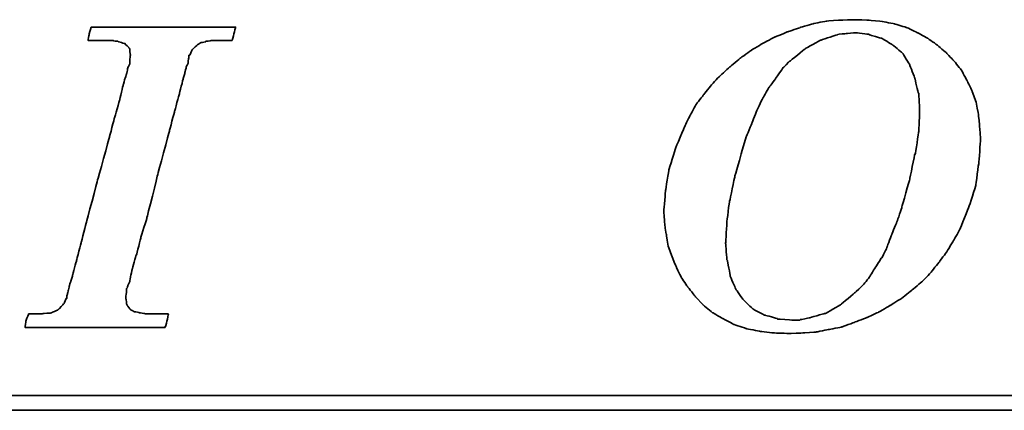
# Model space of a CAD drawing. Header units: millimetres. Extents: x -2 to 369, y 48 to 267.
# Tile 34 of 53: x 278.77 to 288.9, y 179.64 to 183.66. Entities that reach past the tile are written whole.
import ezdxf

# ---------------------------------------------------------------- set-up
doc = ezdxf.new("R2010")
doc.units = ezdxf.units.MM
doc.header["$LTSCALE"] = 0.5
doc.layers.add('DIM', color=4, linetype='CONTINUOUS')
doc.layers.add('layer 1', color=7, linetype='CONTINUOUS')

# ---------------------------------------------------------------- blocks, each defined once
blk = doc.blocks.new('TBI MOTION logo(完整正式版)')
at = {"layer": 'layer 1', "color": 22, "lineweight": 35}
for points, knots in [([(-11.34375, -6.98375), (-11.34375, -6.98375), (-10.91375, -7.43875), (-10.91375, -7.43875), (-10.91375, -7.43875), (-10.91375, -7.43875), (-10.38625, -7.87125), (-10.38625, -7.87125), (-10.38625, -7.87125), (-10.38625, -7.87125), (-9.81125, -8.20375), (-9.81125, -8.20375), (-9.81125, -8.20375), (-9.81125, -8.20375), (-9.21125, -8.51875), (-9.21125, -8.51875), (-9.21125, -8.51875), (-9.21125, -8.51875), (-8.51625, -8.75875), (-8.51625, -8.75875), (-8.51625, -8.75875), (-8.51625, -8.75875), (-7.77125, -8.90375), (-7.77125, -8.90375), (-7.77125, -8.90375), (-7.77125, -8.90375), (-6.97875, -8.99875), (-6.97875, -8.99875), (-6.97875, -8.99875), (-6.97875, -8.99875), (-6.14125, -9.02375), (-6.14125, -9.02375), (-6.14125, -9.02375), (-6.14125, -9.02375), (-5.37125, -8.99875), (-5.37125, -8.99875), (-5.37125, -8.99875), (-5.37125, -8.99875), (-4.65375, -8.94875), (-4.65375, -8.94875), (-4.65375, -8.94875), (-4.65375, -8.94875), (-3.93375, -8.80625), (-3.93375, -8.80625), (-3.93375, -8.80625), (-3.93375, -8.80625), (-3.21375, -8.66375), (-3.21375, -8.66375), (-3.21375, -8.66375), (-3.21375, -8.66375), (-2.49375, -8.39875), (-2.49375, -8.39875), (-2.49375, -8.39875), (-2.49375, -8.39875), (-1.79875, -8.13375), (-1.79875, -8.13375), (-1.79875, -8.13375), (-1.79875, -8.13375), (-1.17375, -7.84375), (-1.17375, -7.84375), (-1.17375, -7.84375), (-1.17375, -7.84375), (-0.52375, -7.46375), (-0.52375, -7.46375), (-0.52375, -7.46375), (-0.52375, -7.46375), (0.10124, -7.07875), (0.10124, -7.07875), (0.10124, -7.07875), (0.10124, -7.07875), (0.67625, -6.62375), (0.67625, -6.62375), (0.67625, -6.62375), (0.67625, -6.62375), (1.24874, -6.14375), (1.24874, -6.14375), (1.24874, -6.14375), (1.24874, -6.14375), (1.72874, -5.64125), (1.72874, -5.64125), (1.72874, -5.64125), (1.72874, -5.64125), (2.18624, -5.06375), (2.18624, -5.06375), (2.18624, -5.06375), (2.18624, -5.06375), (2.61625, -4.48874), (2.61625, -4.48874), (2.61625, -4.48874), (2.61625, -4.48874), (3.00125, -3.83874), (3.00125, -3.83874), (3.00125, -3.83874), (3.00125, -3.83874), (3.36124, -3.21374), (3.36124, -3.21374), (3.36124, -3.21374), (3.36124, -3.21374), (3.84374, -1.99125), (3.84374, -1.99125), (3.84374, -1.99125), (3.84374, -1.99125), (4.22625, -0.81875), (4.22625, -0.81875), (4.22625, -0.81875), (4.22625, -0.81875), (4.39125, 0.45624), (4.39125, 0.45624), (4.39125, 0.45624), (4.39125, 0.45624), (4.48874, 1.70124), (4.48874, 1.70124), (4.48874, 1.70124), (4.48874, 1.70124), (4.43874, 2.44625), (4.43874, 2.44625), (4.43874, 2.44625), (4.43874, 2.44625), (4.36874, 3.14125), (4.36874, 3.14125), (4.36874, 3.14125), (4.36874, 3.14125), (4.25125, 3.81125), (4.25125, 3.81125), (4.25125, 3.81125), (4.25125, 3.81125), (4.03124, 4.41125), (4.03124, 4.41125), (4.03124, 4.41125), (4.03124, 4.41125), (3.74374, 5.01125), (3.74374, 5.01125), (3.74374, 5.01125), (3.74374, 5.01125), (3.43124, 5.58875), (3.43124, 5.58875), (3.43124, 5.58875), (3.43124, 5.58875), (3.02625, 6.09125), (3.02625, 6.09125), (3.02625, 6.09125), (3.02625, 6.09125), (2.59374, 6.54875), (2.59374, 6.54875), (2.59374, 6.54875), (2.59374, 6.54875), (2.09124, 6.98125), (2.09124, 6.98125), (2.09124, 6.98125), (2.09124, 6.98125), (1.56124, 7.36625), (1.56124, 7.36625), (1.56124, 7.36625), (1.56124, 7.36625), (0.98624, 7.67625), (0.98624, 7.67625), (0.98624, 7.67625), (0.98624, 7.67625), (0.38624, 7.96375), (0.38624, 7.96375), (0.38624, 7.96375), (0.38624, 7.96375), (-0.25875, 8.15625), (-0.25875, 8.15625), (-0.25875, 8.15625), (-0.25875, 8.15625), (-0.98125, 8.30125), (-0.98125, 8.30125), (-0.98125, 8.30125), (-0.98125, 8.30125), (-1.70124, 8.37125), (-1.70124, 8.37125), (-1.70124, 8.37125), (-1.70124, 8.37125), (-2.49375, 8.39624), (-2.49375, 8.39624), (-2.49375, 8.39624), (-2.49375, 8.39624), (-3.28625, 8.37125), (-3.28625, 8.37125), (-3.28625, 8.37125), (-3.28625, 8.37125), (-4.05125, 8.32125), (-4.05125, 8.32125), (-4.05125, 8.32125), (-4.05125, 8.32125), (-4.77375, 8.18125), (-4.77375, 8.18125), (-4.77375, 8.18125), (-4.77375, 8.18125), (-5.51625, 7.96375), (-5.51625, 7.96375), (-5.51625, 7.96375), (-5.51625, 7.96375), (-6.21125, 7.72625), (-6.21125, 7.72625), (-6.21125, 7.72625), (-6.21125, 7.72625), (-6.92875, 7.43625), (-6.92875, 7.43625), (-6.92875, 7.43625), (-6.92875, 7.43625), (-7.57875, 7.10125), (-7.57875, 7.10125), (-7.57875, 7.10125), (-7.57875, 7.10125), (-8.24875, 6.69125), (-8.24875, 6.69125), (-8.24875, 6.69125), (-8.24875, 6.69125), (-8.84875, 6.26125), (-8.84875, 6.26125), (-8.84875, 6.26125), (-8.84875, 6.26125), (-9.42625, 5.78125), (-9.42625, 5.78125), (-9.42625, 5.78125), (-9.42625, 5.78125), (-9.95375, 5.30125), (-9.95375, 5.30125), (-9.95375, 5.30125), (-9.95375, 5.30125), (-10.43375, 4.79624), (-10.43375, 4.79624), (-10.43375, 4.79624), (-10.43375, 4.79624), (-10.88875, 4.22125), (-10.88875, 4.22125), (-10.88875, 4.22125), (-10.88875, 4.22125), (-11.29875, 3.69375), (-11.29875, 3.69375), (-11.29875, 3.69375), (-11.29875, 3.69375), (-11.63375, 3.09125), (-11.63375, 3.09125), (-11.63375, 3.09125), (-11.63375, 3.09125), (-11.91875, 2.49625), (-11.91875, 2.49625), (-11.91875, 2.49625), (-11.91875, 2.49625), (-12.44875, 1.24625), (-12.44875, 1.24625), (-12.44875, 1.24625), (-12.44875, 1.24625), (-12.80875, 0.06874), (-12.80875, 0.06874), (-12.80875, 0.06874), (-12.80875, 0.06874), (-12.99875, -1.07875), (-12.99875, -1.07875), (-12.99875, -1.07875), (-12.99875, -1.07875), (-13.09375, -2.18375), (-13.09375, -2.18375), (-13.09375, -2.18375), (-13.09375, -2.18375), (-13.04875, -2.85375), (-13.04875, -2.85375), (-13.04875, -2.85375), (-13.04875, -2.85375), (-12.97375, -3.50375), (-12.97375, -3.50375), (-12.97375, -3.50375), (-12.97375, -3.50375), (-12.95375, -3.50375), (-12.95375, -3.50375), (-12.95375, -3.50375), (-12.95375, -3.50375), (-12.85375, -4.17375), (-12.85375, -4.17375), (-12.85375, -4.17375), (-12.85375, -4.17375), (-12.63875, -4.77624), (-12.63875, -4.77624), (-12.63875, -4.77624), (-12.63875, -4.77624), (-12.39875, -5.35125), (-12.39875, -5.35125), (-12.39875, -5.35125), (-12.39875, -5.35125), (-12.11375, -5.92875), (-12.11375, -5.92875), (-12.11375, -5.92875), (-12.11375, -5.92875), (-11.75375, -6.45375), (-11.75375, -6.45375), (-11.75375, -6.45375), (-11.75375, -6.45375), (-11.34375, -6.98375), (-11.34375, -6.98375)], [0, 0, 0, 0, 0.01369863, 0.01369863, 0.01369863, 0.01369864, 0.02739726, 0.02739726, 0.02739726, 0.02739727, 0.04109589, 0.04109589, 0.04109589, 0.0410959, 0.05479452, 0.05479452, 0.05479452, 0.05479453, 0.06849315, 0.06849315, 0.06849315, 0.06849316, 0.08219178, 0.08219178, 0.08219178, 0.08219179, 0.09589041, 0.09589041, 0.09589041, 0.09589042, 0.10958904, 0.10958904, 0.10958904, 0.10958905, 0.12328767, 0.12328767, 0.12328767, 0.12328768, 0.1369863, 0.1369863, 0.1369863, 0.13698631, 0.15068493, 0.15068493, 0.15068493, 0.15068494, 0.16438356, 0.16438356, 0.16438356, 0.16438357, 0.17808219, 0.17808219, 0.17808219, 0.1780822, 0.19178082, 0.19178082, 0.19178082, 0.19178083, 0.20547945, 0.20547945, 0.20547945, 0.20547946, 0.21917808, 0.21917808, 0.21917808, 0.21917809, 0.23287671, 0.23287671, 0.23287671, 0.23287672, 0.24657534, 0.24657534, 0.24657534, 0.24657535, 0.26027397, 0.26027397, 0.26027397, 0.26027398, 0.2739726, 0.2739726, 0.2739726, 0.27397261, 0.28767123, 0.28767123, 0.28767123, 0.28767124, 0.30136986, 0.30136986, 0.30136986, 0.30136987, 0.31506849, 0.31506849, 0.31506849, 0.3150685, 0.32876712, 0.32876712, 0.32876712, 0.32876713, 0.34246575, 0.34246575, 0.34246575, 0.34246576, 0.35616438, 0.35616438, 0.35616438, 0.35616439, 0.36986301, 0.36986301, 0.36986301, 0.36986302, 0.38356164, 0.38356164, 0.38356164, 0.38356165, 0.39726027, 0.39726027, 0.39726027, 0.39726028, 0.4109589, 0.4109589, 0.4109589, 0.41095891, 0.42465753, 0.42465753, 0.42465753, 0.42465754, 0.43835616, 0.43835616, 0.43835616, 0.43835617, 0.45205479, 0.45205479, 0.45205479, 0.4520548, 0.46575342, 0.46575342, 0.46575342, 0.46575343, 0.47945205, 0.47945205, 0.47945205, 0.47945206, 0.49315068, 0.49315068, 0.49315068, 0.49315069, 0.50684932, 0.50684932, 0.50684932, 0.50684933, 0.52054795, 0.52054795, 0.52054795, 0.52054796, 0.53424658, 0.53424658, 0.53424658, 0.53424659, 0.54794521, 0.54794521, 0.54794521, 0.54794522, 0.56164384, 0.56164384, 0.56164384, 0.56164385, 0.57534247, 0.57534247, 0.57534247, 0.57534248, 0.5890411, 0.5890411, 0.5890411, 0.58904111, 0.60273973, 0.60273973, 0.60273973, 0.60273974, 0.61643836, 0.61643836, 0.61643836, 0.61643837, 0.63013699, 0.63013699, 0.63013699, 0.630137, 0.64383562, 0.64383562, 0.64383562, 0.64383563, 0.65753425, 0.65753425, 0.65753425, 0.65753426, 0.67123288, 0.67123288, 0.67123288, 0.67123289, 0.68493151, 0.68493151, 0.68493151, 0.68493152, 0.69863014, 0.69863014, 0.69863014, 0.69863015, 0.71232877, 0.71232877, 0.71232877, 0.71232878, 0.7260274, 0.7260274, 0.7260274, 0.72602741, 0.73972603, 0.73972603, 0.73972603, 0.73972604, 0.75342466, 0.75342466, 0.75342466, 0.75342467, 0.76712329, 0.76712329, 0.76712329, 0.7671233, 0.78082192, 0.78082192, 0.78082192, 0.78082193, 0.79452055, 0.79452055, 0.79452055, 0.79452056, 0.80821918, 0.80821918, 0.80821918, 0.80821919, 0.82191781, 0.82191781, 0.82191781, 0.82191782, 0.83561644, 0.83561644, 0.83561644, 0.83561645, 0.84931507, 0.84931507, 0.84931507, 0.84931508, 0.8630137, 0.8630137, 0.8630137, 0.86301371, 0.87671233, 0.87671233, 0.87671233, 0.87671234, 0.89041096, 0.89041096, 0.89041096, 0.89041097, 0.90410959, 0.90410959, 0.90410959, 0.9041096, 0.91780822, 0.91780822, 0.91780822, 0.91780823, 0.93150685, 0.93150685, 0.93150685, 0.93150686, 0.94520548, 0.94520548, 0.94520548, 0.94520549, 0.95890411, 0.95890411, 0.95890411, 0.95890412, 0.97260274, 0.97260274, 0.97260274, 0.97260275, 0.98630137, 0.98630137, 0.98630137, 0.98630138, 1, 1, 1, 1]), ([(-40.59125, -7.94375), (-40.59125, -7.94375), (-40.97375, -7.94375), (-40.97375, -7.94375), (-40.97375, -7.94375), (-40.97375, -7.94375), (-41.38125, -7.94375), (-41.38125, -7.94375), (-41.38125, -7.94375), (-41.38125, -7.94375), (-41.54875, -7.94375), (-41.54875, -7.94375), (-41.54875, -7.94375), (-41.54875, -7.94375), (-41.59875, -7.94375), (-41.59875, -7.94375), (-41.59875, -7.94375), (-41.59875, -7.94375), (-41.88375, -7.94375), (-41.88375, -7.94375), (-41.88375, -7.94375), (-41.88375, -7.94375), (-41.90875, -7.91875), (-41.90875, -7.91875), (-41.90875, -7.91875), (-41.90875, -7.91875), (-42.19875, -7.87125), (-42.19875, -7.87125), (-42.19875, -7.87125), (-42.19875, -7.87125), (-42.43875, -7.82375), (-42.43875, -7.82375), (-42.43875, -7.82375), (-42.43875, -7.82375), (-42.45875, -7.82375), (-42.45875, -7.82375), (-42.45875, -7.82375), (-42.45875, -7.82375), (-42.48625, -7.82375), (-42.48625, -7.82375), (-42.48625, -7.82375), (-42.48625, -7.82375), (-42.67625, -7.72375), (-42.67625, -7.72375), (-42.67625, -7.72375), (-42.67625, -7.72375), (-42.70125, -7.70375), (-42.70125, -7.70375), (-42.70125, -7.70375), (-42.70125, -7.70375), (-42.72375, -7.67875), (-42.72375, -7.67875), (-42.72375, -7.67875), (-42.72375, -7.67875), (-42.86875, -7.48875), (-42.86875, -7.48875), (-42.86875, -7.48875), (-42.86875, -7.48875), (-42.89375, -7.43875), (-42.89375, -7.43875), (-42.89375, -7.43875), (-42.89375, -7.43875), (-42.91875, -7.38875), (-42.91875, -7.38875), (-42.91875, -7.38875), (-42.91875, -7.38875), (-42.93875, -7.12875), (-42.93875, -7.12875), (-42.93875, -7.12875), (-42.93875, -7.12875), (-42.96375, -7.10375), (-42.96375, -7.10375), (-42.96375, -7.10375), (-42.96375, -7.10375), (-42.96375, -7.05375), (-42.96375, -7.05375), (-42.96375, -7.05375), (-42.96375, -7.05375), (-42.96375, -7.00875), (-42.96375, -7.00875), (-42.96375, -7.00875), (-42.96375, -7.00875), (-42.91875, -6.69625), (-42.91875, -6.69625), (-42.91875, -6.69625), (-42.91875, -6.69625), (-42.91875, -6.62375), (-42.91875, -6.62375), (-42.91875, -6.62375), (-42.91875, -6.62375), (-42.91875, -6.59625), (-42.91875, -6.59625), (-42.91875, -6.59625), (-42.91875, -6.59625), (-42.91875, -6.57375), (-42.91875, -6.57375), (-42.91875, -6.57375), (-42.91875, -6.57375), (-42.91875, -6.52875), (-42.91875, -6.52875), (-42.91875, -6.52875), (-42.91875, -6.52875), (-42.89375, -6.50375), (-42.89375, -6.50375), (-42.89375, -6.50375), (-42.89375, -6.50375), (-42.84375, -6.38375), (-42.84375, -6.38375), (-42.84375, -6.38375), (-42.84375, -6.38375), (-42.84375, -6.35875), (-42.84375, -6.35875), (-42.84375, -6.35875), (-42.84375, -6.35875), (-42.74625, -6.14375), (-42.74625, -6.14375), (-42.74625, -6.14375), (-42.74625, -6.14375), (-42.70125, -5.85375), (-42.70125, -5.85375), (-42.70125, -5.85375), (-42.70125, -5.85375), (-42.60375, -5.47125), (-42.60375, -5.47125), (-42.60375, -5.47125), (-42.60375, -5.47125), (-42.60375, -5.44875), (-42.60375, -5.44875), (-42.60375, -5.44875), (-42.60375, -5.44875), (-42.38875, -4.67875), (-42.38875, -4.67875), (-42.38875, -4.67875), (-42.38875, -4.67875), (-42.36375, -4.65375), (-42.36375, -4.65375), (-42.36375, -4.65375), (-42.36375, -4.65375), (-42.12375, -3.69625), (-42.12375, -3.69625), (-42.12375, -3.69625), (-42.12375, -3.69625), (-42.12375, -3.67374), (-42.12375, -3.67374), (-42.12375, -3.67374), (-42.12375, -3.67374), (-41.78875, -2.59374), (-41.78875, -2.59374), (-41.78875, -2.59374), (-41.78875, -2.59374), (-41.18875, -0.19375), (-41.18875, -0.19375), (-41.18875, -0.19375), (-41.18875, -0.19375), (-40.54375, 2.20624), (-40.54375, 2.20624), (-40.54375, 2.20624), (-40.54375, 2.20624), (-40.25375, 3.30875), (-40.25375, 3.30875), (-40.25375, 3.30875), (-40.25375, 3.30875), (-39.98875, 4.27125), (-39.98875, 4.27125), (-39.98875, 4.27125), (-39.98875, 4.27125), (-39.77375, 5.13125), (-39.77375, 5.13125), (-39.77375, 5.13125), (-39.77375, 5.13125), (-39.67875, 5.47125), (-39.67875, 5.47125), (-39.67875, 5.47125), (-39.67875, 5.47125), (-39.60375, 5.75625), (-39.60375, 5.75625), (-39.60375, 5.75625), (-39.60375, 5.75625), (-39.60375, 5.78125), (-39.60375, 5.78125), (-39.60375, 5.78125), (-39.60375, 5.78125), (-39.50875, 5.97125), (-39.50875, 5.97125), (-39.50875, 5.97125), (-39.50875, 5.97125), (-39.50875, 6.13875), (-39.50875, 6.13875), (-39.50875, 6.13875), (-39.50875, 6.13875), (-39.48625, 6.16625), (-39.48625, 6.16625), (-39.48625, 6.16625), (-39.48625, 6.16625), (-39.46125, 6.28625), (-39.46125, 6.28625), (-39.46125, 6.28625), (-39.46125, 6.28625), (-39.46125, 6.42625), (-39.46125, 6.42625), (-39.46125, 6.42625), (-39.46125, 6.42625), (-39.41375, 6.42625), (-39.41375, 6.42625), (-39.41375, 6.42625), (-39.41375, 6.42625), (-39.29375, 6.69125), (-39.29375, 6.69125), (-39.29375, 6.69125), (-39.29375, 6.69125), (-39.26875, 6.74125), (-39.26875, 6.74125), (-39.26875, 6.74125), (-39.26875, 6.74125), (-39.24375, 6.76625), (-39.24375, 6.76625), (-39.24375, 6.76625), (-39.24375, 6.76625), (-38.98375, 7.00624), (-38.98375, 7.00624), (-38.98375, 7.00624), (-38.98375, 7.00624), (-38.95625, 7.02624), (-38.95625, 7.02624), (-38.95625, 7.02624), (-38.95625, 7.02624), (-38.78875, 7.12624), (-38.78875, 7.12624), (-38.78875, 7.12624), (-38.78875, 7.12624), (-38.76375, 7.12624), (-38.76375, 7.12624), (-38.76375, 7.12624), (-38.76375, 7.12624), (-38.74375, 7.12624), (-38.74375, 7.12624), (-38.74375, 7.12624), (-38.74375, 7.12624), (-38.52875, 7.17125), (-38.52875, 7.17125), (-38.52875, 7.17125), (-38.52875, 7.17125), (-38.52875, 7.19624), (-38.52875, 7.19624), (-38.52875, 7.19624), (-38.52875, 7.19624), (-38.50375, 7.19624), (-38.50375, 7.19624), (-38.50375, 7.19624), (-38.50375, 7.19624), (-38.26125, 7.21875), (-38.26125, 7.21875), (-38.26125, 7.21875), (-38.26125, 7.21875), (-38.23875, 7.24624), (-38.23875, 7.24624), (-38.23875, 7.24624), (-38.23875, 7.24624), (-38.21625, 7.24624), (-38.21625, 7.24624), (-38.21625, 7.24624), (-38.21625, 7.24624), (-38.18875, 7.24624), (-38.18875, 7.24624), (-38.18875, 7.24624), (-38.18875, 7.24624), (-37.90375, 7.24624), (-37.90375, 7.24624), (-37.90375, 7.24624), (-37.90375, 7.24624), (-37.85375, 7.24624), (-37.85375, 7.24624), (-37.85375, 7.24624), (-37.85375, 7.24624), (-37.75875, 7.24624), (-37.75875, 7.24624), (-37.75875, 7.24624), (-37.75875, 7.24624), (-37.42375, 7.24624), (-37.42375, 7.24624), (-37.42375, 7.24624), (-37.42375, 7.24624), (-37.08875, 7.24624), (-37.08875, 7.24624), (-37.08875, 7.24624), (-37.08875, 7.24624), (-37.06375, 7.24624), (-37.06375, 7.24624), (-37.06375, 7.24624), (-37.06375, 7.24624), (-37.06375, 7.26624), (-37.06375, 7.26624), (-37.06375, 7.26624), (-37.06375, 7.26624), (-37.03875, 7.29125), (-37.03875, 7.29125), (-37.03875, 7.29125), (-37.03875, 7.29125), (-37.03875, 7.31625), (-37.03875, 7.31625), (-37.03875, 7.31625), (-37.03875, 7.31625), (-36.94125, 7.67625), (-36.94125, 7.67625), (-36.94125, 7.67625), (-36.94125, 7.67625), (-36.86875, 7.98625), (-36.86875, 7.98625), (-36.86875, 7.98625), (-36.86875, 7.98625), (-36.98875, 7.98625), (-36.98875, 7.98625), (-36.98875, 7.98625), (-36.98875, 7.98625), (-37.42375, 7.98625), (-37.42375, 7.98625), (-37.42375, 7.98625), (-37.42375, 7.98625), (-37.94875, 7.98625), (-37.94875, 7.98625), (-37.94875, 7.98625), (-37.94875, 7.98625), (-38.57375, 7.98625), (-38.57375, 7.98625), (-38.57375, 7.98625), (-38.57375, 7.98625), (-39.29375, 7.98625), (-39.29375, 7.98625), (-39.29375, 7.98625), (-39.29375, 7.98625), (-40.82875, 7.98625), (-40.82875, 7.98625), (-40.82875, 7.98625), (-40.82875, 7.98625), (-42.36375, 7.98625), (-42.36375, 7.98625), (-42.36375, 7.98625), (-42.36375, 7.98625), (-43.08375, 7.98625), (-43.08375, 7.98625), (-43.08375, 7.98625), (-43.08375, 7.98625), (-43.70875, 7.98625), (-43.70875, 7.98625), (-43.70875, 7.98625), (-43.70875, 7.98625), (-44.23375, 7.98625), (-44.23375, 7.98625), (-44.23375, 7.98625), (-44.23375, 7.98625), (-44.66875, 7.98625), (-44.66875, 7.98625), (-44.66875, 7.98625), (-44.66875, 7.98625), (-44.88375, 7.98625), (-44.88375, 7.98625), (-44.88375, 7.98625), (-44.88375, 7.98625), (-44.90875, 7.94125), (-44.90875, 7.94125), (-44.90875, 7.94125), (-44.90875, 7.94125), (-44.90875, 7.91625), (-44.90875, 7.91625), (-44.90875, 7.91625), (-44.90875, 7.91625), (-45.00375, 7.55625), (-45.00375, 7.55625), (-45.00375, 7.55625), (-45.00375, 7.55625), (-45.05375, 7.24624), (-45.05375, 7.24624), (-45.05375, 7.24624), (-45.05375, 7.24624), (-44.61875, 7.24624), (-44.61875, 7.24624), (-44.61875, 7.24624), (-44.61875, 7.24624), (-44.11375, 7.24624), (-44.11375, 7.24624), (-44.11375, 7.24624), (-44.11375, 7.24624), (-43.99375, 7.24624), (-43.99375, 7.24624), (-43.99375, 7.24624), (-43.99375, 7.24624), (-43.94625, 7.24624), (-43.94625, 7.24624), (-43.94625, 7.24624), (-43.94625, 7.24624), (-43.92374, 7.24624), (-43.92374, 7.24624), (-43.92374, 7.24624), (-43.92374, 7.24624), (-43.65875, 7.24624), (-43.65875, 7.24624), (-43.65875, 7.24624), (-43.65875, 7.24624), (-43.63875, 7.21875), (-43.63875, 7.21875), (-43.63875, 7.21875), (-43.63875, 7.21875), (-43.46875, 7.19624), (-43.46875, 7.19624), (-43.46875, 7.19624), (-43.46875, 7.19624), (-43.39875, 7.19624), (-43.39875, 7.19624), (-43.39875, 7.19624), (-43.39875, 7.19624), (-43.37125, 7.17125), (-43.37125, 7.17125), (-43.37125, 7.17125), (-43.37125, 7.17125), (-43.34875, 7.17125), (-43.34875, 7.17125), (-43.34875, 7.17125), (-43.34875, 7.17125), (-43.20375, 7.12624), (-43.20375, 7.12624), (-43.20375, 7.12624), (-43.20375, 7.12624), (-43.05875, 7.07624), (-43.05875, 7.07624), (-43.05875, 7.07624), (-43.05875, 7.07624), (-43.01375, 7.07624), (-43.01375, 7.07624), (-43.01375, 7.07624), (-43.01375, 7.07624), (-42.98875, 7.02624), (-42.98875, 7.02624), (-42.98875, 7.02624), (-42.98875, 7.02624), (-42.79875, 6.86125), (-42.79875, 6.86125), (-42.79875, 6.86125), (-42.79875, 6.86125), (-42.77375, 6.81125), (-42.77375, 6.81125), (-42.77375, 6.81125), (-42.77375, 6.81125), (-42.74625, 6.76625), (-42.74625, 6.76625), (-42.74625, 6.76625), (-42.74625, 6.76625), (-42.72375, 6.47625), (-42.72375, 6.47625), (-42.72375, 6.47625), (-42.72375, 6.47625), (-42.70125, 6.45124), (-42.70125, 6.45124), (-42.70125, 6.45124), (-42.70125, 6.45124), (-42.70125, 6.42625), (-42.70125, 6.42625), (-42.70125, 6.42625), (-42.70125, 6.42625), (-42.72375, 6.40625), (-42.72375, 6.40625), (-42.72375, 6.40625), (-42.72375, 6.40625), (-42.74625, 5.97125), (-42.74625, 5.97125), (-42.74625, 5.97125), (-42.74625, 5.97125), (-42.74625, 5.94625), (-42.74625, 5.94625), (-42.74625, 5.94625), (-42.74625, 5.94625), (-42.74625, 5.92625), (-42.74625, 5.92625), (-42.74625, 5.92625), (-42.74625, 5.92625), (-42.77375, 5.87625), (-42.77375, 5.87625), (-42.77375, 5.87625), (-42.77375, 5.87625), (-42.81875, 5.80625), (-42.81875, 5.80625), (-42.81875, 5.80625), (-42.81875, 5.80625), (-42.86875, 5.63625), (-42.86875, 5.63625), (-42.86875, 5.63625), (-42.86875, 5.63625), (-42.91875, 5.39625), (-42.91875, 5.39625), (-42.91875, 5.39625), (-42.91875, 5.39625), (-42.91875, 5.37124), (-42.91875, 5.37124), (-42.91875, 5.37124), (-42.91875, 5.37124), (-43.01375, 5.10874), (-43.01375, 5.10874), (-43.01375, 5.10874), (-43.01375, 5.10874), (-43.10875, 4.77124), (-43.10875, 4.77124), (-43.10875, 4.77124), (-43.10875, 4.77124), (-43.29875, 3.95625), (-43.29875, 3.95625), (-43.29875, 3.95625), (-43.29875, 3.95625), (-43.58875, 2.95125), (-43.58875, 2.95125), (-43.58875, 2.95125), (-43.58875, 2.95125), (-43.87375, 1.87125), (-43.87375, 1.87125), (-43.87375, 1.87125), (-43.87375, 1.87125), (-44.52625, -0.50374), (-44.52625, -0.50374), (-44.52625, -0.50374), (-44.52625, -0.50374), (-45.14875, -2.85375), (-45.14875, -2.85375), (-45.14875, -2.85375), (-45.14875, -2.85375), (-45.43375, -3.95875), (-45.43375, -3.95875), (-45.43375, -3.95875), (-45.43375, -3.95875), (-45.69875, -4.96875), (-45.69875, -4.96875), (-45.69875, -4.96875), (-45.69875, -4.96875), (-45.91375, -5.78375), (-45.91375, -5.78375), (-45.91375, -5.78375), (-45.91375, -5.78375), (-46.01375, -6.11875), (-46.01375, -6.11875), (-46.01375, -6.11875), (-46.01375, -6.11875), (-46.01375, -6.14375), (-46.01375, -6.14375), (-46.01375, -6.14375), (-46.01375, -6.14375), (-46.10875, -6.40875), (-46.10875, -6.40875), (-46.10875, -6.40875), (-46.10875, -6.40875), (-46.15375, -6.64875), (-46.15375, -6.64875), (-46.15375, -6.64875), (-46.15375, -6.64875), (-46.20375, -6.83875), (-46.20375, -6.83875), (-46.20375, -6.83875), (-46.20375, -6.83875), (-46.22875, -6.93375), (-46.22875, -6.93375), (-46.22875, -6.93375), (-46.22875, -6.93375), (-46.22875, -7.07875), (-46.22875, -7.07875), (-46.22875, -7.07875), (-46.22875, -7.07875), (-46.27375, -7.07875), (-46.27375, -7.07875), (-46.27375, -7.07875), (-46.27375, -7.07875), (-46.39375, -7.34375), (-46.39375, -7.34375), (-46.39375, -7.34375), (-46.39375, -7.34375), (-46.39375, -7.36875), (-46.39375, -7.36875), (-46.39375, -7.36875), (-46.39375, -7.36875), (-46.42125, -7.38875), (-46.42125, -7.38875), (-46.42125, -7.38875), (-46.42125, -7.38875), (-46.68375, -7.67875), (-46.68375, -7.67875), (-46.68375, -7.67875), (-46.68375, -7.67875), (-46.70875, -7.70375), (-46.70875, -7.70375), (-46.70875, -7.70375), (-46.70875, -7.70375), (-46.75375, -7.72375), (-46.75375, -7.72375), (-46.75375, -7.72375), (-46.75375, -7.72375), (-47.08875, -7.87125), (-47.08875, -7.87125), (-47.08875, -7.87125), (-47.08875, -7.87125), (-47.11625, -7.87125), (-47.11625, -7.87125), (-47.11625, -7.87125), (-47.11625, -7.87125), (-47.13875, -7.89375), (-47.13875, -7.89375), (-47.13875, -7.89375), (-47.13875, -7.89375), (-47.56875, -7.91875), (-47.56875, -7.91875), (-47.56875, -7.91875), (-47.56875, -7.91875), (-47.59625, -7.94375), (-47.59625, -7.94375), (-47.59625, -7.94375), (-47.59625, -7.94375), (-47.64375, -7.94375), (-47.64375, -7.94375), (-47.64375, -7.94375), (-47.64375, -7.94375), (-47.73625, -7.94375), (-47.73625, -7.94375), (-47.73625, -7.94375), (-47.73625, -7.94375), (-48.07375, -7.94375), (-48.07375, -7.94375), (-48.07375, -7.94375), (-48.07375, -7.94375), (-48.36125, -7.94375), (-48.36125, -7.94375), (-48.36125, -7.94375), (-48.36125, -7.94375), (-48.36125, -7.96625), (-48.36125, -7.96625), (-48.36125, -7.96625), (-48.36125, -7.96625), (-48.36125, -7.99125), (-48.36125, -7.99125), (-48.36125, -7.99125), (-48.36125, -7.99125), (-48.38875, -8.01375), (-48.38875, -8.01375), (-48.38875, -8.01375), (-48.38875, -8.01375), (-48.50875, -8.34875), (-48.50875, -8.34875), (-48.50875, -8.34875), (-48.50875, -8.34875), (-48.55375, -8.68625), (-48.55375, -8.68625), (-48.55375, -8.68625), (-48.55375, -8.68625), (-48.45875, -8.68625), (-48.45875, -8.68625), (-48.45875, -8.68625), (-48.45875, -8.68625), (-48.07375, -8.68625), (-48.07375, -8.68625), (-48.07375, -8.68625), (-48.07375, -8.68625), (-47.52375, -8.68625), (-47.52375, -8.68625), (-47.52375, -8.68625), (-47.52375, -8.68625), (-46.92375, -8.68625), (-46.92375, -8.68625), (-46.92375, -8.68625), (-46.92375, -8.68625), (-46.25375, -8.68625), (-46.25375, -8.68625), (-46.25375, -8.68625), (-46.25375, -8.68625), (-46.20375, -8.68625), (-46.20375, -8.68625), (-46.20375, -8.68625), (-46.20375, -8.68625), (-44.71375, -8.68625), (-44.71375, -8.68625), (-44.71375, -8.68625), (-44.71375, -8.68625), (-43.22875, -8.68625), (-43.22875, -8.68625), (-43.22875, -8.68625), (-43.22875, -8.68625), (-42.55875, -8.68625), (-42.55875, -8.68625), (-42.55875, -8.68625), (-42.55875, -8.68625), (-42.50875, -8.68625), (-42.50875, -8.68625), (-42.50875, -8.68625), (-42.50875, -8.68625), (-41.93375, -8.68625), (-41.93375, -8.68625), (-41.93375, -8.68625), (-41.93375, -8.68625), (-41.38125, -8.68625), (-41.38125, -8.68625), (-41.38125, -8.68625), (-41.38125, -8.68625), (-40.97375, -8.68625), (-40.97375, -8.68625), (-40.97375, -8.68625), (-40.97375, -8.68625), (-40.78125, -8.68625), (-40.78125, -8.68625), (-40.78125, -8.68625), (-40.78125, -8.68625), (-40.78125, -8.63875), (-40.78125, -8.63875), (-40.78125, -8.63875), (-40.78125, -8.63875), (-40.75875, -8.63875), (-40.75875, -8.63875), (-40.75875, -8.63875), (-40.75875, -8.63875), (-40.66375, -8.27875), (-40.66375, -8.27875), (-40.66375, -8.27875), (-40.66375, -8.27875), (-40.59125, -7.94375), (-40.59125, -7.94375)], [0, 0, 0, 0, 0.00558659, 0.00558659, 0.00558659, 0.0055866, 0.01117318, 0.01117318, 0.01117318, 0.01117319, 0.01675978, 0.01675978, 0.01675978, 0.01675979, 0.02234637, 0.02234637, 0.02234637, 0.02234638, 0.02793296, 0.02793296, 0.02793296, 0.02793297, 0.03351955, 0.03351955, 0.03351955, 0.03351956, 0.03910615, 0.03910615, 0.03910615, 0.03910616, 0.04469274, 0.04469274, 0.04469274, 0.04469275, 0.05027933, 0.05027933, 0.05027933, 0.05027934, 0.05586592, 0.05586592, 0.05586592, 0.05586593, 0.06145251, 0.06145251, 0.06145251, 0.06145252, 0.06703911, 0.06703911, 0.06703911, 0.06703912, 0.0726257, 0.0726257, 0.0726257, 0.07262571, 0.07821229, 0.07821229, 0.07821229, 0.0782123, 0.08379888, 0.08379888, 0.08379888, 0.08379889, 0.08938547, 0.08938547, 0.08938547, 0.08938548, 0.09497207, 0.09497207, 0.09497207, 0.09497208, 0.10055866, 0.10055866, 0.10055866, 0.10055867, 0.10614525, 0.10614525, 0.10614525, 0.10614526, 0.11173184, 0.11173184, 0.11173184, 0.11173185, 0.11731844, 0.11731844, 0.11731844, 0.11731845, 0.12290503, 0.12290503, 0.12290503, 0.12290504, 0.12849162, 0.12849162, 0.12849162, 0.12849163, 0.13407821, 0.13407821, 0.13407821, 0.13407822, 0.1396648, 0.1396648, 0.1396648, 0.13966481, 0.1452514, 0.1452514, 0.1452514, 0.14525141, 0.15083799, 0.15083799, 0.15083799, 0.150838, 0.15642458, 0.15642458, 0.15642458, 0.15642459, 0.16201117, 0.16201117, 0.16201117, 0.16201118, 0.16759777, 0.16759777, 0.16759777, 0.16759778, 0.17318436, 0.17318436, 0.17318436, 0.17318437, 0.17877095, 0.17877095, 0.17877095, 0.17877096, 0.18435754, 0.18435754, 0.18435754, 0.18435755, 0.18994413, 0.18994413, 0.18994413, 0.18994414, 0.19553073, 0.19553073, 0.19553073, 0.19553074, 0.20111732, 0.20111732, 0.20111732, 0.20111733, 0.20670391, 0.20670391, 0.20670391, 0.20670392, 0.2122905, 0.2122905, 0.2122905, 0.21229051, 0.21787709, 0.21787709, 0.21787709, 0.2178771, 0.22346369, 0.22346369, 0.22346369, 0.2234637, 0.22905028, 0.22905028, 0.22905028, 0.22905029, 0.23463687, 0.23463687, 0.23463687, 0.23463688, 0.24022346, 0.24022346, 0.24022346, 0.24022347, 0.24581006, 0.24581006, 0.24581006, 0.24581007, 0.25139665, 0.25139665, 0.25139665, 0.25139666, 0.25698324, 0.25698324, 0.25698324, 0.25698325, 0.26256983, 0.26256983, 0.26256983, 0.26256984, 0.26815642, 0.26815642, 0.26815642, 0.26815643, 0.27374302, 0.27374302, 0.27374302, 0.27374303, 0.27932961, 0.27932961, 0.27932961, 0.27932962, 0.2849162, 0.2849162, 0.2849162, 0.28491621, 0.29050279, 0.29050279, 0.29050279, 0.2905028, 0.29608939, 0.29608939, 0.29608939, 0.2960894, 0.30167598, 0.30167598, 0.30167598, 0.30167599, 0.30726257, 0.30726257, 0.30726257, 0.30726258, 0.31284916, 0.31284916, 0.31284916, 0.31284917, 0.31843575, 0.31843575, 0.31843575, 0.31843576, 0.32402235, 0.32402235, 0.32402235, 0.32402236, 0.32960894, 0.32960894, 0.32960894, 0.32960895, 0.33519553, 0.33519553, 0.33519553, 0.33519554, 0.34078212, 0.34078212, 0.34078212, 0.34078213, 0.34636872, 0.34636872, 0.34636872, 0.34636873, 0.35195531, 0.35195531, 0.35195531, 0.35195532, 0.3575419, 0.3575419, 0.3575419, 0.35754191, 0.36312849, 0.36312849, 0.36312849, 0.3631285, 0.36871508, 0.36871508, 0.36871508, 0.36871509, 0.37430168, 0.37430168, 0.37430168, 0.37430169, 0.37988827, 0.37988827, 0.37988827, 0.37988828, 0.38547486, 0.38547486, 0.38547486, 0.38547487, 0.39106145, 0.39106145, 0.39106145, 0.39106146, 0.39664804, 0.39664804, 0.39664804, 0.39664805, 0.40223464, 0.40223464, 0.40223464, 0.40223465, 0.40782123, 0.40782123, 0.40782123, 0.40782124, 0.41340782, 0.41340782, 0.41340782, 0.41340783, 0.41899441, 0.41899441, 0.41899441, 0.41899442, 0.42458101, 0.42458101, 0.42458101, 0.42458102, 0.4301676, 0.4301676, 0.4301676, 0.43016761, 0.43575419, 0.43575419, 0.43575419, 0.4357542, 0.44134078, 0.44134078, 0.44134078, 0.44134079, 0.44692737, 0.44692737, 0.44692737, 0.44692738, 0.45251397, 0.45251397, 0.45251397, 0.45251398, 0.45810056, 0.45810056, 0.45810056, 0.45810057, 0.46368715, 0.46368715, 0.46368715, 0.46368716, 0.46927374, 0.46927374, 0.46927374, 0.46927375, 0.47486034, 0.47486034, 0.47486034, 0.47486035, 0.48044693, 0.48044693, 0.48044693, 0.48044694, 0.48603352, 0.48603352, 0.48603352, 0.48603353, 0.49162011, 0.49162011, 0.49162011, 0.49162012, 0.4972067, 0.4972067, 0.4972067, 0.49720671, 0.5027933, 0.5027933, 0.5027933, 0.50279331, 0.50837989, 0.50837989, 0.50837989, 0.5083799, 0.51396648, 0.51396648, 0.51396648, 0.51396649, 0.51955307, 0.51955307, 0.51955307, 0.51955308, 0.52513966, 0.52513966, 0.52513966, 0.52513967, 0.53072626, 0.53072626, 0.53072626, 0.53072627, 0.53631285, 0.53631285, 0.53631285, 0.53631286, 0.54189944, 0.54189944, 0.54189944, 0.54189945, 0.54748603, 0.54748603, 0.54748603, 0.54748604, 0.55307263, 0.55307263, 0.55307263, 0.55307264, 0.55865922, 0.55865922, 0.55865922, 0.55865923, 0.56424581, 0.56424581, 0.56424581, 0.56424582, 0.5698324, 0.5698324, 0.5698324, 0.56983241, 0.57541899, 0.57541899, 0.57541899, 0.575419, 0.58100559, 0.58100559, 0.58100559, 0.5810056, 0.58659218, 0.58659218, 0.58659218, 0.58659219, 0.59217877, 0.59217877, 0.59217877, 0.59217878, 0.59776536, 0.59776536, 0.59776536, 0.59776537, 0.60335196, 0.60335196, 0.60335196, 0.60335197, 0.60893855, 0.60893855, 0.60893855, 0.60893856, 0.61452514, 0.61452514, 0.61452514, 0.61452515, 0.62011173, 0.62011173, 0.62011173, 0.62011174, 0.62569832, 0.62569832, 0.62569832, 0.62569833, 0.63128492, 0.63128492, 0.63128492, 0.63128493, 0.63687151, 0.63687151, 0.63687151, 0.63687152, 0.6424581, 0.6424581, 0.6424581, 0.64245811, 0.64804469, 0.64804469, 0.64804469, 0.6480447, 0.65363128, 0.65363128, 0.65363128, 0.65363129, 0.65921788, 0.65921788, 0.65921788, 0.65921789, 0.66480447, 0.66480447, 0.66480447, 0.66480448, 0.67039106, 0.67039106, 0.67039106, 0.67039107, 0.67597765, 0.67597765, 0.67597765, 0.67597766, 0.68156425, 0.68156425, 0.68156425, 0.68156426, 0.68715084, 0.68715084, 0.68715084, 0.68715085, 0.69273743, 0.69273743, 0.69273743, 0.69273744, 0.69832402, 0.69832402, 0.69832402, 0.69832403, 0.70391061, 0.70391061, 0.70391061, 0.70391062, 0.70949721, 0.70949721, 0.70949721, 0.70949722, 0.7150838, 0.7150838, 0.7150838, 0.71508381, 0.72067039, 0.72067039, 0.72067039, 0.7206704, 0.72625698, 0.72625698, 0.72625698, 0.72625699, 0.73184358, 0.73184358, 0.73184358, 0.73184359, 0.73743017, 0.73743017, 0.73743017, 0.73743018, 0.74301676, 0.74301676, 0.74301676, 0.74301677, 0.74860335, 0.74860335, 0.74860335, 0.74860336, 0.75418994, 0.75418994, 0.75418994, 0.75418995, 0.75977654, 0.75977654, 0.75977654, 0.75977655, 0.76536313, 0.76536313, 0.76536313, 0.76536314, 0.77094972, 0.77094972, 0.77094972, 0.77094973, 0.77653631, 0.77653631, 0.77653631, 0.77653632, 0.78212291, 0.78212291, 0.78212291, 0.78212292, 0.7877095, 0.7877095, 0.7877095, 0.78770951, 0.79329609, 0.79329609, 0.79329609, 0.7932961, 0.79888268, 0.79888268, 0.79888268, 0.79888269, 0.80446927, 0.80446927, 0.80446927, 0.80446928, 0.81005587, 0.81005587, 0.81005587, 0.81005588, 0.81564246, 0.81564246, 0.81564246, 0.81564247, 0.82122905, 0.82122905, 0.82122905, 0.82122906, 0.82681564, 0.82681564, 0.82681564, 0.82681565, 0.83240223, 0.83240223, 0.83240223, 0.83240224, 0.83798883, 0.83798883, 0.83798883, 0.83798884, 0.84357542, 0.84357542, 0.84357542, 0.84357543, 0.84916201, 0.84916201, 0.84916201, 0.84916202, 0.8547486, 0.8547486, 0.8547486, 0.85474861, 0.8603352, 0.8603352, 0.8603352, 0.86033521, 0.86592179, 0.86592179, 0.86592179, 0.8659218, 0.87150838, 0.87150838, 0.87150838, 0.87150839, 0.87709497, 0.87709497, 0.87709497, 0.87709498, 0.88268156, 0.88268156, 0.88268156, 0.88268157, 0.88826816, 0.88826816, 0.88826816, 0.88826817, 0.89385475, 0.89385475, 0.89385475, 0.89385476, 0.89944134, 0.89944134, 0.89944134, 0.89944135, 0.90502793, 0.90502793, 0.90502793, 0.90502794, 0.91061453, 0.91061453, 0.91061453, 0.91061454, 0.91620112, 0.91620112, 0.91620112, 0.91620113, 0.92178771, 0.92178771, 0.92178771, 0.92178772, 0.9273743, 0.9273743, 0.9273743, 0.92737431, 0.93296089, 0.93296089, 0.93296089, 0.9329609, 0.93854749, 0.93854749, 0.93854749, 0.9385475, 0.94413408, 0.94413408, 0.94413408, 0.94413409, 0.94972067, 0.94972067, 0.94972067, 0.94972068, 0.95530726, 0.95530726, 0.95530726, 0.95530727, 0.96089385, 0.96089385, 0.96089385, 0.96089386, 0.96648045, 0.96648045, 0.96648045, 0.96648046, 0.97206704, 0.97206704, 0.97206704, 0.97206705, 0.97765363, 0.97765363, 0.97765363, 0.97765364, 0.98324022, 0.98324022, 0.98324022, 0.98324023, 0.98882682, 0.98882682, 0.98882682, 0.98882683, 0.99441341, 0.99441341, 0.99441341, 0.99441342, 1, 1, 1, 1]), ([(-8.77875, 1.03124), (-8.77875, 1.03124), (-8.51625, 1.89625), (-8.51625, 1.89625), (-8.51625, 1.89625), (-8.51625, 1.89625), (-8.20375, 2.66375), (-8.20375, 2.66375), (-8.20375, 2.66375), (-8.20375, 2.66375), (-7.91625, 3.38125), (-7.91625, 3.38125), (-7.91625, 3.38125), (-7.91625, 3.38125), (-7.91625, 3.40624), (-7.91625, 3.40624), (-7.91625, 3.40624), (-7.91625, 3.40624), (-7.57875, 4.07624), (-7.57875, 4.07624), (-7.57875, 4.07624), (-7.57875, 4.07624), (-7.24375, 4.65125), (-7.24375, 4.65125), (-7.24375, 4.65125), (-7.24375, 4.65125), (-7.21875, 4.65125), (-7.21875, 4.65125), (-7.21875, 4.65125), (-7.21875, 4.65125), (-7.21875, 4.67624), (-7.21875, 4.67624), (-7.21875, 4.67624), (-7.21875, 4.67624), (-6.83625, 5.20375), (-6.83625, 5.20375), (-6.83625, 5.20375), (-6.83625, 5.20375), (-6.49875, 5.68625), (-6.49875, 5.68625), (-6.49875, 5.68625), (-6.49875, 5.68625), (-6.49875, 5.70625), (-6.49875, 5.70625), (-6.49875, 5.70625), (-6.49875, 5.70625), (-6.11625, 6.09125), (-6.11625, 6.09125), (-6.11625, 6.09125), (-6.11625, 6.09125), (-6.09125, 6.09125), (-6.09125, 6.09125), (-6.09125, 6.09125), (-6.09125, 6.09125), (-5.27375, 6.76625), (-5.27375, 6.76625), (-5.27375, 6.76625), (-5.27375, 6.76625), (-5.24875, 6.76625), (-5.24875, 6.76625), (-5.24875, 6.76625), (-5.24875, 6.76625), (-5.24875, 6.78625), (-5.24875, 6.78625), (-5.24875, 6.78625), (-5.24875, 6.78625), (-4.38875, 7.26624), (-4.38875, 7.26624), (-4.38875, 7.26624), (-4.38875, 7.26624), (-4.36125, 7.26624), (-4.36125, 7.26624), (-4.36125, 7.26624), (-4.36125, 7.26624), (-3.93375, 7.41125), (-3.93375, 7.41125), (-3.93375, 7.41125), (-3.93375, 7.41125), (-3.47375, 7.55625), (-3.47375, 7.55625), (-3.47375, 7.55625), (-3.47375, 7.55625), (-3.45375, 7.55625), (-3.45375, 7.55625), (-3.45375, 7.55625), (-3.45375, 7.55625), (-3.42875, 7.58124), (-3.42875, 7.58124), (-3.42875, 7.58124), (-3.42875, 7.58124), (-2.97375, 7.62625), (-2.97375, 7.62625), (-2.97375, 7.62625), (-2.97375, 7.62625), (-2.49375, 7.67625), (-2.49375, 7.67625), (-2.49375, 7.67625), (-2.49375, 7.67625), (-2.46875, 7.67625), (-2.46875, 7.67625), (-2.46875, 7.67625), (-2.46875, 7.67625), (-1.70124, 7.58124), (-1.70124, 7.58124), (-1.70124, 7.58124), (-1.70124, 7.58124), (-1.67875, 7.55625), (-1.67875, 7.55625), (-1.67875, 7.55625), (-1.67875, 7.55625), (-1.65375, 7.55625), (-1.65375, 7.55625), (-1.65375, 7.55625), (-1.65375, 7.55625), (-1.03125, 7.36625), (-1.03125, 7.36625), (-1.03125, 7.36625), (-1.03125, 7.36625), (-1.00625, 7.36625), (-1.00625, 7.36625), (-1.00625, 7.36625), (-1.00625, 7.36625), (-0.43124, 7.02624), (-0.43124, 7.02624), (-0.43124, 7.02624), (-0.43124, 7.02624), (-0.40625, 7.00624), (-0.40625, 7.00624), (-0.40625, 7.00624), (-0.40625, 7.00624), (0.12124, 6.57124), (0.12124, 6.57124), (0.12124, 6.57124), (0.12124, 6.57124), (0.14624, 6.54875), (0.14624, 6.54875), (0.14624, 6.54875), (0.14624, 6.54875), (0.17124, 6.52375), (0.17124, 6.52375), (0.17124, 6.52375), (0.17124, 6.52375), (0.55625, 5.89875), (0.55625, 5.89875), (0.55625, 5.89875), (0.55625, 5.89875), (0.55625, 5.87625), (0.55625, 5.87625), (0.55625, 5.87625), (0.55625, 5.87625), (0.84124, 5.15625), (0.84124, 5.15625), (0.84124, 5.15625), (0.84124, 5.15625), (0.84124, 5.13125), (0.84124, 5.13125), (0.84124, 5.13125), (0.84124, 5.13125), (1.03624, 4.31875), (1.03624, 4.31875), (1.03624, 4.31875), (1.03624, 4.31875), (1.05624, 4.31875), (1.05624, 4.31875), (1.05624, 4.31875), (1.05624, 4.31875), (1.05624, 4.29125), (1.05624, 4.29125), (1.05624, 4.29125), (1.05624, 4.29125), (1.10625, 3.33125), (1.10625, 3.33125), (1.10625, 3.33125), (1.10625, 3.33125), (1.10625, 3.30875), (1.10625, 3.30875), (1.10625, 3.30875), (1.10625, 3.30875), (1.05624, 2.20624), (1.05624, 2.20624), (1.05624, 2.20624), (1.05624, 2.20624), (1.05624, 2.18124), (1.05624, 2.18124), (1.05624, 2.18124), (1.05624, 2.18124), (0.86624, 0.93624), (0.86624, 0.93624), (0.86624, 0.93624), (0.86624, 0.93624), (0.84124, 0.93624), (0.84124, 0.93624), (0.84124, 0.93624), (0.84124, 0.93624), (0.55625, -0.45874), (0.55625, -0.45874), (0.55625, -0.45874), (0.55625, -0.45874), (0.12124, -1.99125), (0.12124, -1.99125), (0.12124, -1.99125), (0.12124, -1.99125), (0.12124, -2.01874), (0.12124, -2.01874), (0.12124, -2.01874), (0.12124, -2.01874), (-0.13874, -2.78375), (-0.13874, -2.78375), (-0.13874, -2.78375), (-0.13874, -2.78375), (-0.43124, -3.50375), (-0.43124, -3.50375), (-0.43124, -3.50375), (-0.43124, -3.50375), (-0.69375, -4.19875), (-0.69375, -4.19875), (-0.69375, -4.19875), (-0.69375, -4.19875), (-0.69375, -4.22375), (-0.69375, -4.22375), (-0.69375, -4.22375), (-0.69375, -4.22375), (-0.98125, -4.82374), (-0.98125, -4.82374), (-0.98125, -4.82374), (-0.98125, -4.82374), (-1.00625, -4.82374), (-1.00625, -4.82374), (-1.00625, -4.82374), (-1.00625, -4.82374), (-1.33875, -5.35125), (-1.33875, -5.35125), (-1.33875, -5.35125), (-1.33875, -5.35125), (-1.67875, -5.87875), (-1.67875, -5.87875), (-1.67875, -5.87875), (-1.67875, -5.87875), (-1.67875, -5.90375), (-1.67875, -5.90375), (-1.67875, -5.90375), (-1.67875, -5.90375), (-2.05875, -6.35875), (-2.05875, -6.35875), (-2.05875, -6.35875), (-2.05875, -6.35875), (-2.08375, -6.38375), (-2.08375, -6.38375), (-2.08375, -6.38375), (-2.08375, -6.38375), (-2.46875, -6.74375), (-2.46875, -6.74375), (-2.46875, -6.74375), (-2.46875, -6.74375), (-3.25875, -7.41625), (-3.25875, -7.41625), (-3.25875, -7.41625), (-3.25875, -7.41625), (-3.28625, -7.43875), (-3.28625, -7.43875), (-3.28625, -7.43875), (-3.28625, -7.43875), (-4.12375, -7.91875), (-4.12375, -7.91875), (-4.12375, -7.91875), (-4.12375, -7.91875), (-4.14875, -7.91875), (-4.14875, -7.91875), (-4.14875, -7.91875), (-4.14875, -7.91875), (-4.17125, -7.91875), (-4.17125, -7.91875), (-4.17125, -7.91875), (-4.17125, -7.91875), (-5.03375, -8.15875), (-5.03375, -8.15875), (-5.03375, -8.15875), (-5.03375, -8.15875), (-5.51625, -8.25625), (-5.51625, -8.25625), (-5.51625, -8.25625), (-5.51625, -8.25625), (-5.54125, -8.27875), (-5.54125, -8.27875), (-5.54125, -8.27875), (-5.54125, -8.27875), (-5.56375, -8.27875), (-5.56375, -8.27875), (-5.56375, -8.27875), (-5.56375, -8.27875), (-5.99625, -8.27875), (-5.99625, -8.27875), (-5.99625, -8.27875), (-5.99625, -8.27875), (-6.76375, -8.23125), (-6.76375, -8.23125), (-6.76375, -8.23125), (-6.76375, -8.23125), (-6.78875, -8.23125), (-6.78875, -8.23125), (-6.78875, -8.23125), (-6.78875, -8.23125), (-6.78875, -8.20375), (-6.78875, -8.20375), (-6.78875, -8.20375), (-6.78875, -8.20375), (-7.45875, -8.01375), (-7.45875, -8.01375), (-7.45875, -8.01375), (-7.45875, -8.01375), (-7.48375, -8.01375), (-7.48375, -8.01375), (-7.48375, -8.01375), (-7.48375, -8.01375), (-7.50875, -8.01375), (-7.50875, -8.01375), (-7.50875, -8.01375), (-7.50875, -8.01375), (-8.13125, -7.67875), (-8.13125, -7.67875), (-8.13125, -7.67875), (-8.13125, -7.67875), (-8.15625, -7.65375), (-8.15625, -7.65375), (-8.15625, -7.65375), (-8.15625, -7.65375), (-8.65875, -7.17375), (-8.65875, -7.17375), (-8.65875, -7.17375), (-8.65875, -7.17375), (-8.68375, -7.14875), (-8.68375, -7.14875), (-8.68375, -7.14875), (-8.68375, -7.14875), (-9.08875, -6.57375), (-9.08875, -6.57375), (-9.08875, -6.57375), (-9.08875, -6.57375), (-9.11375, -6.54875), (-9.11375, -6.54875), (-9.11375, -6.54875), (-9.11375, -6.54875), (-9.11375, -6.52875), (-9.11375, -6.52875), (-9.11375, -6.52875), (-9.11375, -6.52875), (-9.40375, -5.85375), (-9.40375, -5.85375), (-9.40375, -5.85375), (-9.40375, -5.85375), (-9.40375, -5.82875), (-9.40375, -5.82875), (-9.40375, -5.82875), (-9.40375, -5.82875), (-9.56875, -4.96875), (-9.56875, -4.96875), (-9.56875, -4.96875), (-9.56875, -4.96875), (-9.59375, -4.94375), (-9.59375, -4.94375), (-9.59375, -4.94375), (-9.59375, -4.94375), (-9.66375, -4.03375), (-9.66375, -4.03375), (-9.66375, -4.03375), (-9.66375, -4.03375), (-9.66375, -4.00875), (-9.66375, -4.00875), (-9.66375, -4.00875), (-9.66375, -4.00875), (-9.59375, -2.85375), (-9.59375, -2.85375), (-9.59375, -2.85375), (-9.59375, -2.85375), (-9.45125, -1.65875), (-9.45125, -1.65875), (-9.45125, -1.65875), (-9.45125, -1.65875), (-9.42625, -1.63375), (-9.42625, -1.63375), (-9.42625, -1.63375), (-9.42625, -1.63375), (-9.16125, -0.33875), (-9.16125, -0.33875), (-9.16125, -0.33875), (-9.16125, -0.33875), (-8.77875, 1.00624), (-8.77875, 1.00624), (-8.77875, 1.00624), (-8.77875, 1.00624), (-8.77875, 1.03124), (-8.77875, 1.03124)], [0, 0, 0, 0, 0.01020408, 0.01020408, 0.01020408, 0.01020409, 0.02040816, 0.02040816, 0.02040816, 0.02040817, 0.03061224, 0.03061224, 0.03061224, 0.03061225, 0.04081633, 0.04081633, 0.04081633, 0.04081634, 0.05102041, 0.05102041, 0.05102041, 0.05102042, 0.06122449, 0.06122449, 0.06122449, 0.0612245, 0.07142857, 0.07142857, 0.07142857, 0.07142858, 0.08163265, 0.08163265, 0.08163265, 0.08163266, 0.09183673, 0.09183673, 0.09183673, 0.09183674, 0.10204082, 0.10204082, 0.10204082, 0.10204083, 0.1122449, 0.1122449, 0.1122449, 0.11224491, 0.12244898, 0.12244898, 0.12244898, 0.12244899, 0.13265306, 0.13265306, 0.13265306, 0.13265307, 0.14285714, 0.14285714, 0.14285714, 0.14285715, 0.15306122, 0.15306122, 0.15306122, 0.15306123, 0.16326531, 0.16326531, 0.16326531, 0.16326532, 0.17346939, 0.17346939, 0.17346939, 0.1734694, 0.18367347, 0.18367347, 0.18367347, 0.18367348, 0.19387755, 0.19387755, 0.19387755, 0.19387756, 0.20408163, 0.20408163, 0.20408163, 0.20408164, 0.21428571, 0.21428571, 0.21428571, 0.21428572, 0.2244898, 0.2244898, 0.2244898, 0.22448981, 0.23469388, 0.23469388, 0.23469388, 0.23469389, 0.24489796, 0.24489796, 0.24489796, 0.24489797, 0.25510204, 0.25510204, 0.25510204, 0.25510205, 0.26530612, 0.26530612, 0.26530612, 0.26530613, 0.2755102, 0.2755102, 0.2755102, 0.27551021, 0.28571429, 0.28571429, 0.28571429, 0.2857143, 0.29591837, 0.29591837, 0.29591837, 0.29591838, 0.30612245, 0.30612245, 0.30612245, 0.30612246, 0.31632653, 0.31632653, 0.31632653, 0.31632654, 0.32653061, 0.32653061, 0.32653061, 0.32653062, 0.33673469, 0.33673469, 0.33673469, 0.3367347, 0.34693878, 0.34693878, 0.34693878, 0.34693879, 0.35714286, 0.35714286, 0.35714286, 0.35714287, 0.36734694, 0.36734694, 0.36734694, 0.36734695, 0.37755102, 0.37755102, 0.37755102, 0.37755103, 0.3877551, 0.3877551, 0.3877551, 0.38775511, 0.39795918, 0.39795918, 0.39795918, 0.39795919, 0.40816327, 0.40816327, 0.40816327, 0.40816328, 0.41836735, 0.41836735, 0.41836735, 0.41836736, 0.42857143, 0.42857143, 0.42857143, 0.42857144, 0.43877551, 0.43877551, 0.43877551, 0.43877552, 0.44897959, 0.44897959, 0.44897959, 0.4489796, 0.45918367, 0.45918367, 0.45918367, 0.45918368, 0.46938776, 0.46938776, 0.46938776, 0.46938777, 0.47959184, 0.47959184, 0.47959184, 0.47959185, 0.48979592, 0.48979592, 0.48979592, 0.48979593, 0.5, 0.5, 0.5, 0.50000001, 0.51020408, 0.51020408, 0.51020408, 0.51020409, 0.52040816, 0.52040816, 0.52040816, 0.52040817, 0.53061224, 0.53061224, 0.53061224, 0.53061225, 0.54081633, 0.54081633, 0.54081633, 0.54081634, 0.55102041, 0.55102041, 0.55102041, 0.55102042, 0.56122449, 0.56122449, 0.56122449, 0.5612245, 0.57142857, 0.57142857, 0.57142857, 0.57142858, 0.58163265, 0.58163265, 0.58163265, 0.58163266, 0.59183673, 0.59183673, 0.59183673, 0.59183674, 0.60204082, 0.60204082, 0.60204082, 0.60204083, 0.6122449, 0.6122449, 0.6122449, 0.61224491, 0.62244898, 0.62244898, 0.62244898, 0.62244899, 0.63265306, 0.63265306, 0.63265306, 0.63265307, 0.64285714, 0.64285714, 0.64285714, 0.64285715, 0.65306122, 0.65306122, 0.65306122, 0.65306123, 0.66326531, 0.66326531, 0.66326531, 0.66326532, 0.67346939, 0.67346939, 0.67346939, 0.6734694, 0.68367347, 0.68367347, 0.68367347, 0.68367348, 0.69387755, 0.69387755, 0.69387755, 0.69387756, 0.70408163, 0.70408163, 0.70408163, 0.70408164, 0.71428571, 0.71428571, 0.71428571, 0.71428572, 0.7244898, 0.7244898, 0.7244898, 0.72448981, 0.73469388, 0.73469388, 0.73469388, 0.73469389, 0.74489796, 0.74489796, 0.74489796, 0.74489797, 0.75510204, 0.75510204, 0.75510204, 0.75510205, 0.76530612, 0.76530612, 0.76530612, 0.76530613, 0.7755102, 0.7755102, 0.7755102, 0.77551021, 0.78571429, 0.78571429, 0.78571429, 0.7857143, 0.79591837, 0.79591837, 0.79591837, 0.79591838, 0.80612245, 0.80612245, 0.80612245, 0.80612246, 0.81632653, 0.81632653, 0.81632653, 0.81632654, 0.82653061, 0.82653061, 0.82653061, 0.82653062, 0.83673469, 0.83673469, 0.83673469, 0.8367347, 0.84693878, 0.84693878, 0.84693878, 0.84693879, 0.85714286, 0.85714286, 0.85714286, 0.85714287, 0.86734694, 0.86734694, 0.86734694, 0.86734695, 0.87755102, 0.87755102, 0.87755102, 0.87755103, 0.8877551, 0.8877551, 0.8877551, 0.88775511, 0.89795918, 0.89795918, 0.89795918, 0.89795919, 0.90816327, 0.90816327, 0.90816327, 0.90816328, 0.91836735, 0.91836735, 0.91836735, 0.91836736, 0.92857143, 0.92857143, 0.92857143, 0.92857144, 0.93877551, 0.93877551, 0.93877551, 0.93877552, 0.94897959, 0.94897959, 0.94897959, 0.9489796, 0.95918367, 0.95918367, 0.95918367, 0.95918368, 0.96938776, 0.96938776, 0.96938776, 0.96938777, 0.97959184, 0.97959184, 0.97959184, 0.97959185, 0.98979592, 0.98979592, 0.98979592, 0.98979593, 1, 1, 1, 1]), ([(75.90875, -9.47875), (75.90875, -9.47875), (75.90875, -12.28625), (75.90875, -12.28625), (75.90875, -12.28625), (75.90875, -12.28625), (75.90875, -12.47875), (75.90875, -12.47875), (75.90875, -12.47875), (75.90875, -12.47875), (75.71625, -12.47875), (75.71625, -12.47875), (75.71625, -12.47875), (75.71625, -12.47875), (-88.32875, -12.47875), (-88.32875, -12.47875), (-88.32875, -12.47875), (-88.32875, -12.47875), (-88.32875, -13.29375), (-88.32875, -13.29375), (-88.32875, -13.29375), (-88.32875, -13.29375), (82.89125, -13.29375), (82.89125, -13.29375), (82.89125, -13.29375), (82.89125, -13.29375), (75.90875, -9.47875), (75.90875, -9.47875)], [0, 0, 0, 0, 0.14285714, 0.14285714, 0.14285714, 0.14285715, 0.28571429, 0.28571429, 0.28571429, 0.2857143, 0.42857143, 0.42857143, 0.42857143, 0.42857144, 0.57142857, 0.57142857, 0.57142857, 0.57142858, 0.71428571, 0.71428571, 0.71428571, 0.71428572, 0.85714286, 0.85714286, 0.85714286, 0.85714287, 1, 1, 1, 1])]:
    blk.add_open_spline(points, degree=3, knots=knots, dxfattribs=at)

msp = doc.modelspace()

# ---------------------------------------------------------------- block references
at = {"layer": 'DIM', "color": 7, "xscale": 0.1853279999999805, "yscale": 0.1853279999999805, "zscale": 0.1853279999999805}
msp.add_blockref('TBI MOTION logo(完整正式版)', (287.825, 182.101), dxfattribs=at)

doc.saveas('drawing.dxf')
